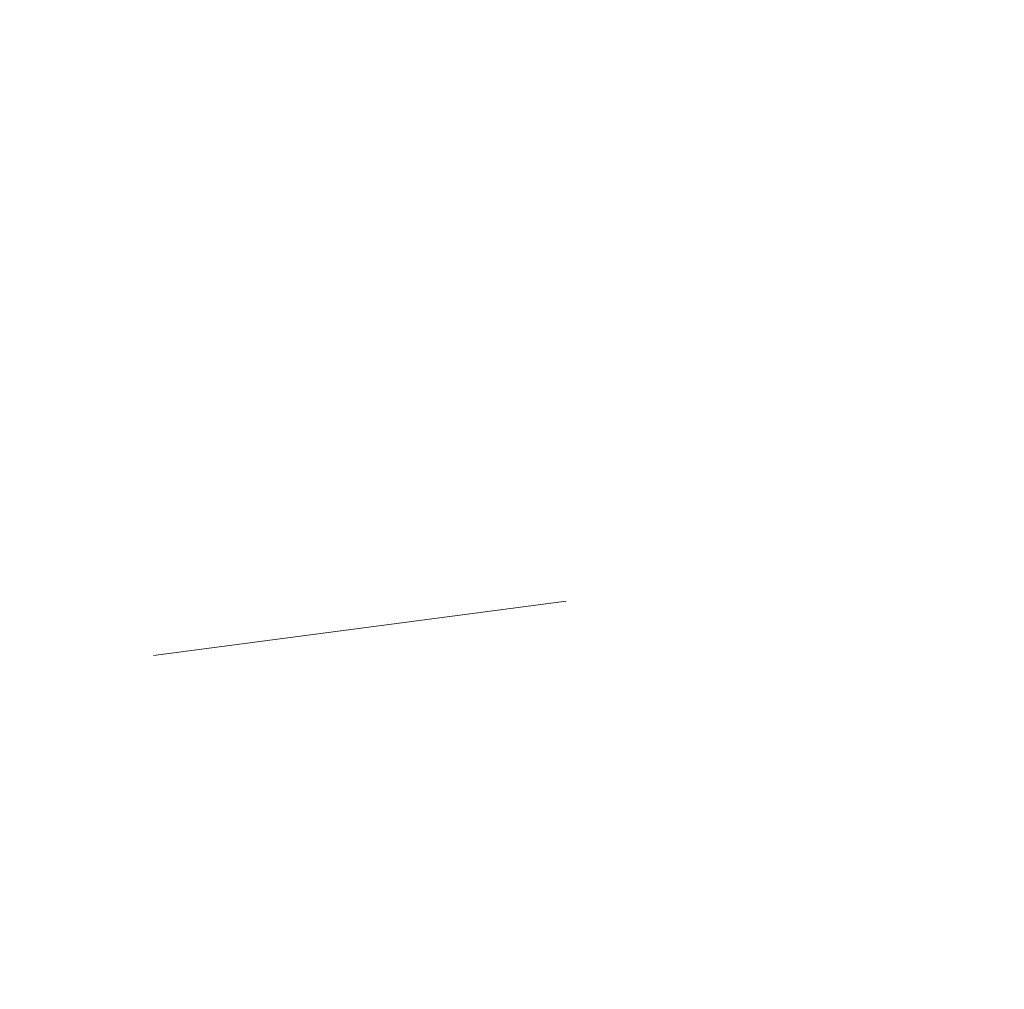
# Model space of a CAD drawing. Header units: millimetres. Extents: x 786 to 42540, y -7760 to 3796.
# Tile 111 of 256: x 21290 to 21322, y -5663 to -5631. Entities that reach past the tile are written whole.
import ezdxf

# ---------------------------------------------------------------- set-up
doc = ezdxf.new("R2010")
doc.units = ezdxf.units.MM
doc.layers.add('A-FLOR-PATT', color=7, linetype='Continuous', lineweight=25)

msp = doc.modelspace()

# ---------------------------------------------------------------- hatches: boundary and pattern name
at = {"layer": 'A-FLOR-PATT', "lineweight": 5}
h = msp.add_hatch(dxfattribs=at)
h.set_pattern_fill('FP_10', color=256, style=0, pattern_type=2)
h.set_pattern_definition([(50, (48694.2, -5700), (291.4942, -25.5022), [30.48, -335.28]), (355, (48694.2, -5700), (-56.389, 305.691), [24.384, -268.224]), (100.451, (48718.5, -5702.12), (235.108, 280.1865), [25.904, -284.944]), (46.184, (48694.2, -5618.72), (433.727, -67.2684), [45.72, -502.92]), (96.636, (48730.35, -5624.33), (379.844, 395.8845), [38.856, -427.416]), (351.184, (48694.2, -5618.7), (379.848, 395.881), [36.576, -402.336]), (21, (48734.85, -5639.04), (242.5828, -163.624), [30.48, -335.28]), (326, (48734.85, -5639.04), (98.883, 294.701), [24.384, -268.224]), (71.451, (48755.06, -5652.68), (341.4672, 131.074), [25.904, -284.944]), (37.5, (48694.21, -5700), (4.9419, 135.28833), [13.411, -251.562, 13.411, -258.877, -269.24]), (37.5, (48694.21, -5700), (4.9419, 135.28833), [-537.261, 13.411, -255.829]), (7.5, (48694.21, -5700), (106.9117, 160.2891), [13.411, -141.834, 13.411, -245.466, -102.616]), (7.5, (48694.21, -5700), (106.9117, 160.2891), [-414.122, 13.411, -89.205]), (327.5, (48603.58, -5700), (216.9455, -9.16625), [13.411, -88.189, 13.411, -303.581, -420.624]), (327.5, (48603.58, -5700), (216.9455, -9.16625), [-418.592, 13.411, -407.213]), (317.5, (48562.94, -5700), (237.0069, 40.6827), [13.411, -118.669, 13.411, -197.104, -298.704]), (317.5, (48562.94, -5700), (237.0069, 40.6827), [-342.595, 13.411, -285.293])])
h.paths.add_polyline_path([(22284.271, -5746), (22284.271, -5618.445), (21296.365, -5627.592), (20634.81, -5627.592), (20634.81, -5746), (21808.478, -5746)])

doc.saveas('drawing.dxf')
